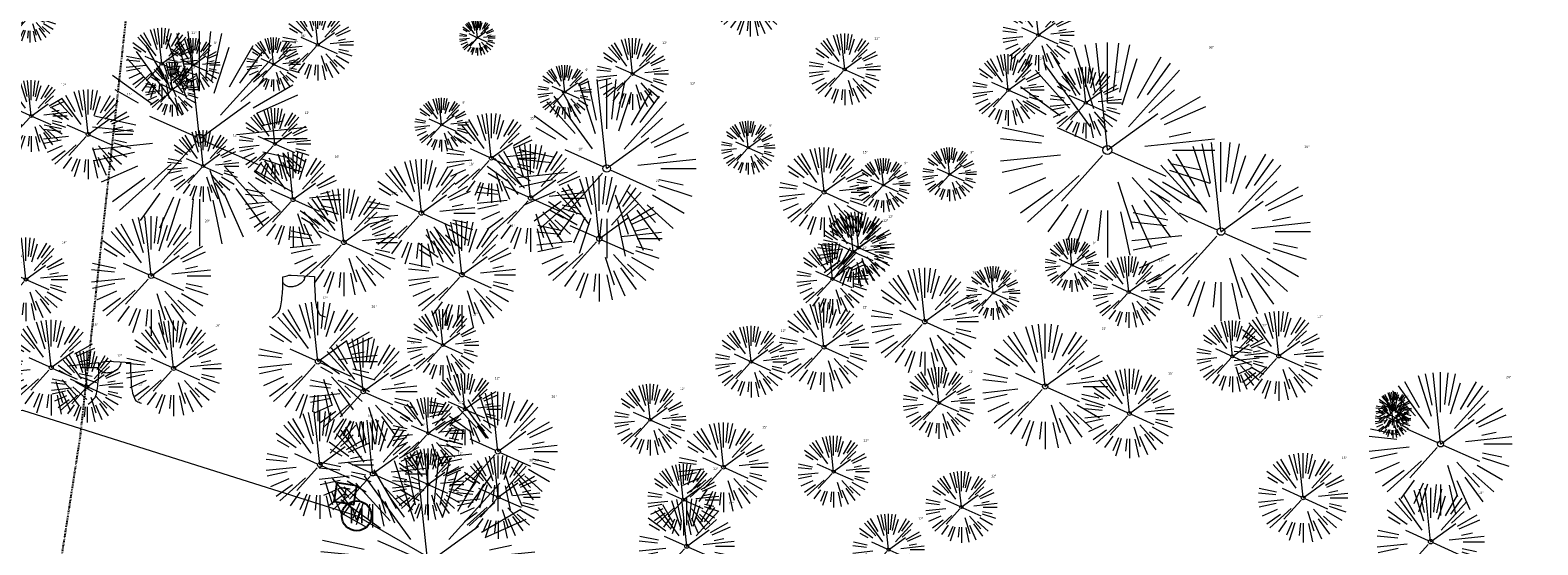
# Model space of a CAD drawing. Header units: feet. Extents: x 1133447 to 1140710, y 647622 to 649877.
# Tile 81 of 84: x 1134967 to 1135219, y 649293 to 649379. Entities that reach past the tile are written whole.
import ezdxf
from ezdxf.enums import TextEntityAlignment as Align
from ezdxf.lldxf.tags import DXFTag

# ---------------------------------------------------------------- set-up
doc = ezdxf.new("R2010")
doc.units = ezdxf.units.FT
doc.header["$MEASUREMENT"] = 0
doc.linetypes.add('DIVIDE2', pattern=[0.625, 0.25, -0.125, 0, -0.125, 0, -0.125])
for name, color, linetype in [('G-XREF', 7, 'Continuous'), ('V-FLOOD-PLAIN', 2, 'DIVIDE2'), ('V-UTIL-POWR-STRC', 1, 'Continuous')]:
    doc.layers.add(name, color=color, linetype=linetype)
for name, color, linetype, lineweight in [('V-SITE-VEGE', 8, 'Continuous', 18), ('V-SITE-VEGE-TEXT', 8, 'Continuous', 18), ('V-UTIL-POWR-LINE-UNDR', 8, 'EXIST_PROP POWER UNDERGROUND LINE 1', 15)]:
    doc.layers.add(name, color=color, linetype=linetype, lineweight=lineweight)
doc.styles.add('SEI-Dim & Leader', font='tahoma.ttf')
doc.styles.get("Standard").update_dxf_attribs({"font": 'arial.ttf'})
tags = doc.linetypes.add('EXIST_PROP POWER UNDERGROUND LINE 1', pattern='A,1.5,-0.2,["P-UG",Standard,S=0.08,R=0,X=-0.1,Y=-0.04],-0.3', length=2).pattern_tags.tags
tags[6] = DXFTag(74, 10)

# ---------------------------------------------------------------- blocks, each defined once
blk = doc.blocks.new('V-SITE-Meter')
blk.add_circle((0, 0), 0.08)
at = {"style": 'SEI-Dim & Leader'}
blk.add_text('M', height=0.08, dxfattribs=at).set_placement((0, 0), align=Align.MIDDLE_CENTER)
blk = doc.blocks.new('*U956', base_point=(1135021.655, 649297.834))
at = {"xscale": 31.25, "yscale": 31.25, "zscale": 31.25}
blk.add_blockref('V-SITE-Meter', (1135021.655, 649297.834), dxfattribs=at)
blk = doc.blocks.new('V-SITE-VEGE-Coniferious Tree 2')
at = {"color": 0, "linetype": 'ByBlock'}
for p, q in [((-0.0003, 0.0026), (-0.0523, 0.4973)), ((0, 0.2219), (0, 0.5)), ((0.0289, 0.2753), (0.0522, 0.4973)), ((-0.146, 0.2528), (-0.25, 0.433)), ((-0.0626, 0.1926), (-0.1545, 0.4755)), ((-0.0575, 0.2704), (-0.104, 0.4891)), ((0.0572, 0.2693), (0.1039, 0.4891)), ((0.0685, 0.211), (0.1382, 0.4256)), ((0.1391, 0.2411), (0.25, 0.433)), ((-0.1757, 0.1951), (-0.3346, 0.3716)), ((-0.0791, 0.1089), (-0.2939, 0.4045)), ((0.0978, 0.1086), (0.3345, 0.3716)), ((0.1869, 0.2573), (0.2939, 0.4045)), ((-0.2201, 0.1599), (-0.4046, 0.2939)), ((0.192, 0.1729), (0.3116, 0.2806)), ((-0.2844, 0.1642), (-0.3931, 0.227)), ((0.2488, 0.1436), (0.433, 0.25)), ((-0.0009, -0.0007), (0.235, 0.1707)), ((0.2659, 0.1184), (0.4568, 0.2034)), ((-0.2961, 0.0629), (-0.4891, 0.1039)), ((-0.0199, 0.0089), (-0.2319, 0.1032)), ((0.2873, 0.0611), (0.3885, 0.0826)), ((-0.306, 0.0322), (-0.4973, 0.0523)), ((0.1731, 0.0182), (0.4972, 0.0523)), ((0.3025, 0), (0.5, 0)), ((-0.2183, -0.0229), (-0.4973, -0.0523)), ((-0.3022, -0.0642), (-0.4891, -0.1039)), ((-0.023, -0.0255), (-0.2138, -0.2374)), ((0.0185, -0.0083), (0.272, -0.1211)), ((0.2936, -0.0624), (0.4274, -0.0908)), ((-0.2881, -0.1283), (-0.4568, -0.2034)), ((-0.132, -0.1189), (-0.3716, -0.3346)), ((0.1144, -0.1271), (0.2718, -0.3019)), ((0.2891, -0.094), (0.4755, -0.1545)), ((-0.2545, -0.1849), (-0.4046, -0.2939)), ((0.0478, -0.1473), (0.1192, -0.3671)), ((0.2254, -0.2029), (0.3716, -0.3346)), ((0.2555, -0.1475), (0.433, -0.25)), ((-0.1843, -0.2536), (-0.2767, -0.3808)), ((-0.1214, -0.2725), (-0.1856, -0.4168)), ((-0.091, -0.2799), (-0.1545, -0.4755)), ((0.1131, -0.2541), (0.2033, -0.4568)), ((0.1689, -0.2325), (0.2939, -0.4045)), ((-0.0297, -0.2818), (-0.0443, -0.4216)), ((0, -0.2818), (0, -0.5)), ((0.061, -0.2873), (0.1039, -0.4891))]:
    blk.add_line(p, q, dxfattribs=at)
blk.add_circle((0, 0), 0.0208)
blk = doc.blocks.new('V-SITE-VEGE-Stump')
for points in [[(-0.1229, -0.0143, 0.052613), (-0.0986, 0.0077, 0.106195), (-0.0905, 0.0219, 0.044862), (-0.0837, 0.0527, 0.020074), (-0.0776, 0.1229, 0.011675), (-0.0773, 0.1364, 0.007866), (-0.0776, 0.1565)], [(-0.0776, 0.1565, -0.027668), (-0.0534, 0.1634, -0.067978), (-0.0432, 0.1643), (0.0086, 0.1616), (0.054, 0.1591)], [(0.0151, 0.1613, -0.082864), (0.0081, 0.142, -0.111324), (-0.0021, 0.1306, -0.039313), (-0.0159, 0.1223, -0.049197), (-0.028, 0.1177, -0.066002), (-0.0447, 0.1155, -0.070187), (-0.0604, 0.1177, -0.114859), (-0.0685, 0.1223, -0.075938), (-0.0773, 0.1332)], [(0.054, 0.1591, 0.004334), (0.0538, 0.1369, 0.008344), (0.054, 0.1254), (0.0561, 0.0762, 0.046252), (0.0624, 0.0317, 0.069625), (0.0733, 0.0038, 0.149725), (0.0794, -0.002, 0.058523), (0.0992, -0.0091)]]:
    blk.add_lwpolyline(points, format="xyb")
blk = doc.blocks.new('V-UTIL-POWR-TRANS')
blk.add_lwpolyline([(-0.075, 0.075), (0.075, 0.075), (0.075, -0.075), (-0.075, -0.075)], close=True)
at = {"style": 'SEI-Dim & Leader'}
blk.add_text('T', height=0.09, dxfattribs=at).set_placement((0, 0), align=Align.MIDDLE_CENTER)
blk = doc.blocks.new('*U1009', base_point=(1135021.655, 649297.834))
at = {"xscale": 31.25, "yscale": 31.25, "zscale": 31.25}
blk.add_blockref('V-SITE-Meter', (1135021.655, 649297.834), dxfattribs=at)
blk = doc.blocks.new('C_XBASE-PACTOLA_02403811')
at = {"layer": 'V-FLOOD-PLAIN', "flags": 128}
blk.add_lwpolyline([(1134914.78, 649486.68), (1134964.91, 649449.91), (1134986.13, 649409.61), (1134975.35, 649311.08), (1134958.92, 649205.06), (1134955.56, 649145.24), (1134964.04, 649110.86), (1134999.27, 649088), (1135032.63, 649078.28), (1135064.17, 649081.71), (1135129.22, 649125.04), (1135225.74, 649171.74), (1135337.32, 649207.17), (1135395.2, 649212.43)], dxfattribs=at)
at = {"layer": 'V-UTIL-POWR-LINE-UNDR', "flags": 128}
blk.add_lwpolyline([(1134480.13, 648231.49), (1134495, 648496.17), (1134496.35, 648566.44), (1134464.63, 648641.53), (1134459.68, 648691.6), (1134473.79, 648747.28), (1134487.67, 648772.88), (1134492.62, 648802.57), (1134496.09, 648841.02), (1134500.8, 648860.32), (1134494.59, 648928.38), (1134495.61, 649027.12), (1134495.96, 649106.74), (1134599.22, 649131.5), (1134637.55, 649168.54), (1134656.34, 649214.88), (1134694.64, 649279.09), (1134746.48, 649319.73), (1134803.11, 649342.85), (1134848.62, 649349.48), (1134877.8, 649337.9), (1134908.97, 649315.13), (1134965.72, 649315.53), (1135021.66, 649297.83), (1135074.57, 649267.3), (1135109.81, 649210.95), (1135119.86, 649164.36), (1135144.6, 649102.15)], dxfattribs=at)
at = {"layer": 'V-SITE-VEGE', "rotation": 8.537736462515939e-07}
for p, xscale, yscale, zscale in [((1135087.55, 649384.1), 11.99985504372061, 11.99985504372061, 11.99985504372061), ((1135015.15, 649376.71), 11.99985504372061, 11.99985504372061, 11.99985504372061), ((1135135.77, 649378.34), 11.99985504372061, 11.99985504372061, 11.99985504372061), ((1135041.86, 649377.9), 5.999927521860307, 5.999927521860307, 5.999927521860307), ((1134989.02, 649373.53), 11.99985504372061, 11.99985504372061, 11.99985504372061), ((1135067.83, 649371.84), 11.99985504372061, 11.99985504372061, 11.99985504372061), ((1135103.35, 649372.58), 11.99985504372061, 11.99985504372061, 11.99985504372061), ((1135130.74, 649369.15), 11.99985504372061, 11.99985504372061, 11.99985504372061), ((1135143.71, 649367), 11.99985504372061, 11.99985504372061, 11.99985504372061), ((1134967.19, 649364.79), 11.99985504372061, 11.99985504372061, 11.99985504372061), ((1135007.96, 649360.11), 11.99985504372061, 11.99985504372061, 11.99985504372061), ((1134995.96, 649356.39), 11.99985504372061, 11.99985504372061, 11.99985504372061), ((1135011, 649350.8), 15.99980672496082, 15.99980672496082, 15.99980672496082), ((1135104.79, 649342.06), 11.99985504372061, 11.99985504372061, 11.99985504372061), ((1135105.67, 649342.75), 11.99985504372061, 11.99985504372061, 11.99985504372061), ((1135101.3, 649337.51), 11.99985504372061, 11.99985504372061, 11.99985504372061), ((1135150.89, 649335.32), 11.99985504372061, 11.99985504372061, 11.99985504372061), ((1135036.1, 649326.43), 11.99985504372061, 11.99985504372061, 11.99985504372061), ((1134970.52, 649322.66), 15.99980672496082, 15.99980672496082, 15.99980672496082), ((1134991.02, 649322.53), 15.99980672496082, 15.99980672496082, 15.99980672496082), ((1135087.67, 649323.64), 11.99985504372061, 11.99985504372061, 11.99985504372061), ((1135168.25, 649324.54), 11.99985504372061, 11.99985504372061, 11.99985504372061), ((1134976.56, 649319.46), 11.99985504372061, 11.99985504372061, 11.99985504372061), ((1135119.12, 649316.74), 11.99985504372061, 11.99985504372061, 11.99985504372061), ((1135203.09, 649309.87), 23.99971008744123, 23.99971008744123, 23.99971008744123), ((1135039.79, 649315.68), 11.99985504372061, 11.99985504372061, 11.99985504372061), ((1135070.8, 649313.92), 11.99985504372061, 11.99985504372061, 11.99985504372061), ((1135033.64, 649311.66), 11.99985504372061, 11.99985504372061, 11.99985504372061), ((1135195.12, 649313.89), 5.999927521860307, 5.999927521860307, 5.999927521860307), ((1135195.25, 649315.57), 5.999927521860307, 5.999927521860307, 5.999927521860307), ((1135101.5, 649305.25), 11.99985504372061, 11.99985504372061, 11.99985504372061), ((1135033.6, 649303.09), 11.99985504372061, 11.99985504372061, 11.99985504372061), ((1135076.34, 649300.52), 11.99985504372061, 11.99985504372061, 11.99985504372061), ((1135122.88, 649299.3), 11.99985504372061, 11.99985504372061, 11.99985504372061), ((1135076.91, 649292.73), 15.99980672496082, 15.99980672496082, 15.99980672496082), ((1135110.68, 649292.17), 11.99985504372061, 11.99985504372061, 11.99985504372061)]:
    blk.add_blockref('V-SITE-VEGE-Coniferious Tree 2', p, dxfattribs=dict(at, xscale=xscale, yscale=yscale, zscale=zscale))
at = {"layer": 'V-SITE-VEGE'}
for name, p, xscale, yscale, zscale in [('V-SITE-VEGE-Coniferious Tree 2', (1134966.96, 649381.6), 8.999891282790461, 8.999891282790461, 8.999891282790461), ('V-SITE-VEGE-Coniferious Tree 2', (1134995.36, 649361.01), 35.99956513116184, 35.99956513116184, 35.99956513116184), ('V-SITE-VEGE-Coniferious Tree 2', (1134994.3, 649373.33), 8.999891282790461, 8.999891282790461, 8.999891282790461), ('V-SITE-VEGE-Coniferious Tree 2', (1135007.75, 649373.44), 8.999891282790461, 8.999891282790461, 8.999891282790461), ('V-SITE-VEGE-Coniferious Tree 2', (1135147.33, 649359.08), 35.99956513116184, 35.99956513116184, 35.99956513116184), ('V-SITE-VEGE-Coniferious Tree 2', (1134990.77, 649369.22), 8.999891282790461, 8.999891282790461, 8.999891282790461), ('V-SITE-VEGE-Coniferious Tree 2', (1135056.48, 649368.81), 8.999891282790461, 8.999891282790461, 8.999891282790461), ('V-SITE-VEGE-Coniferious Tree 2', (1135063.51, 649356), 29.99963760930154, 29.99963760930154, 29.99963760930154), ('V-SITE-VEGE-Coniferious Tree 2', (1134976.7, 649361.72), 14.99981880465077, 14.99981880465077, 14.99981880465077), ('V-SITE-VEGE-Coniferious Tree 2', (1135035.88, 649363.32), 8.999891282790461, 8.999891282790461, 8.999891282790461), ('V-SITE-VEGE-Coniferious Tree 2', (1135044.2, 649357.72), 14.99981880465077, 14.99981880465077, 14.99981880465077), ('V-SITE-VEGE-Coniferious Tree 2', (1135087.2, 649359.47), 8.999891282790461, 8.999891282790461, 8.999891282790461), ('V-SITE-VEGE-Coniferious Tree 2', (1135050.77, 649351.05), 17.99978256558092, 17.99978256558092, 17.99978256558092), ('V-SITE-VEGE-Coniferious Tree 2', (1135166.33, 649345.43), 29.99963760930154, 29.99963760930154, 29.99963760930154), ('V-SITE-VEGE-Coniferious Tree 2', (1135032.49, 649348.54), 17.99978256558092, 17.99978256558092, 17.99978256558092), ('V-SITE-VEGE-Coniferious Tree 2', (1135099.89, 649352.03), 14.99981880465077, 14.99981880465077, 14.99981880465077), ('V-SITE-VEGE-Coniferious Tree 2', (1135109.83, 649353.2), 8.999891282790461, 8.999891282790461, 8.999891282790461), ('V-SITE-VEGE-Coniferious Tree 2', (1135120.91, 649355.02), 8.999891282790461, 8.999891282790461, 8.999891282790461), ('V-SITE-VEGE-Coniferious Tree 2', (1135062.27, 649344.25), 20.99974632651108, 20.99974632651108, 20.99974632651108), ('V-SITE-VEGE-Coniferious Tree 2', (1135019.5, 649343.63), 17.99978256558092, 17.99978256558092, 17.99978256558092), ('V-SITE-VEGE-Coniferious Tree 2', (1134987.24, 649338), 19.99975840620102, 19.99975840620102, 19.99975840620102), ('V-SITE-VEGE-Coniferious Tree 2', (1135039.27, 649338.21), 17.99978256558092, 17.99978256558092, 17.99978256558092), ('V-SITE-VEGE-Coniferious Tree 2', (1134966.3, 649337.42), 13.99983088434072, 13.99983088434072, 13.99983088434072), ('V-SITE-VEGE-Coniferious Tree 2', (1135141.39, 649339.82), 8.999891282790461, 8.999891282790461, 8.999891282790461), ('V-SITE-VEGE-Coniferious Tree 2', (1135128.21, 649335.13), 8.999891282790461, 8.999891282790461, 8.999891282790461), ('V-SITE-VEGE-Stump', (1135012.44, 649331.52), 40.31522404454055, 40.31522404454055, 40.31522404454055), ('V-SITE-VEGE-Coniferious Tree 2', (1135116.75, 649330.35), 17.99978256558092, 17.99978256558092, 17.99978256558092), ('V-SITE-VEGE-Coniferious Tree 2', (1135015.17, 649323.67), 19.99975840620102, 19.99975840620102, 19.99975840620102), ('V-SITE-VEGE-Coniferious Tree 2', (1135099.88, 649326.07), 14.99981880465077, 14.99981880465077, 14.99981880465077), ('V-SITE-VEGE-Coniferious Tree 2', (1135176, 649324.58), 14.99981880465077, 14.99981880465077, 14.99981880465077), ('V-SITE-VEGE-Coniferious Tree 2', (1135136.89, 649319.5), 20.99974632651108, 20.99974632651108, 20.99974632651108), ('V-SITE-VEGE-Coniferious Tree 2', (1135022.76, 649318.66), 17.99978256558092, 17.99978256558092, 17.99978256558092), ('V-SITE-VEGE-Stump', (1134981.64, 649317.09), 40.31522404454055, 40.31522404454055, 40.31522404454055), ('V-SITE-VEGE-Coniferious Tree 2', (1135151.01, 649314.97), 14.99981880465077, 14.99981880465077, 14.99981880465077), ('V-SITE-VEGE-Coniferious Tree 2', (1135045.3, 649308.6), 19.99975840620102, 19.99975840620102, 19.99975840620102), ('V-SITE-VEGE-Coniferious Tree 2', (1135015.48, 649306.35), 17.99978256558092, 17.99978256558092, 17.99978256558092), ('V-SITE-VEGE-Coniferious Tree 2', (1135024.33, 649304.88), 17.99978256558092, 17.99978256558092, 17.99978256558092), ('V-SITE-VEGE-Coniferious Tree 2', (1135083.06, 649305.97), 14.99981880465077, 14.99981880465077, 14.99981880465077), ('V-SITE-VEGE-Coniferious Tree 2', (1135033.57, 649289.95), 35.99956513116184, 35.99956513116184, 35.99956513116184), ('V-SITE-VEGE-Coniferious Tree 2', (1135045.37, 649300.96), 13.99983088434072, 13.99983088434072, 13.99983088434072), ('V-SITE-VEGE-Coniferious Tree 2', (1135180.09, 649300.84), 14.99981880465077, 14.99981880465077, 14.99981880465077), ('V-SITE-VEGE-Coniferious Tree 2', (1135201.44, 649293.5), 17.99978256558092, 17.99978256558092, 17.99978256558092)]:
    blk.add_blockref(name, p, dxfattribs=dict(at, xscale=xscale, yscale=yscale, zscale=zscale))
at = {"layer": 'V-UTIL-POWR-STRC', "xscale": 22, "yscale": 22, "zscale": 22, "rotation": 351.2702864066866}
blk.add_blockref('V-UTIL-POWR-TRANS', (1135019.75, 649301.55), dxfattribs=at)
at = {"layer": 'V-UTIL-POWR-STRC'}
for name in ['*U956', '*U1009']:
    blk.add_blockref(name, (1135021.66, 649297.83), dxfattribs=at)
at = {"layer": 'V-UTIL-POWR-STRC', "xscale": 31.25, "yscale": 31.25, "zscale": 31.25}
blk.add_blockref('V-SITE-Meter', (1135021.66, 649297.83), dxfattribs=at)
at = {"layer": 'V-SITE-VEGE-TEXT', "char_height": 0.4, "attachment_point": 7, "style": 'SEI-Dim & Leader'}
for s, insert in [('12"', (1134994, 649378.53)), ('9"', (1134997.79, 649376.83)), ('9"', (1135011.24, 649376.94)), ('36"', (1135012.31, 649378.01)), ('12"', (1135072.81, 649376.84)), ('12"', (1135108.33, 649377.58)), ('36"', (1135164.28, 649376.08)), ('9"', (1134994.26, 649372.72)), ('9"', (1135059.96, 649372.31)), ('12"', (1135135.72, 649374.15)), ('12"', (1135148.69, 649372)), ('12"', (1134972.17, 649369.79)), ('30"', (1135077.47, 649370)), ('15"', (1134983.18, 649368.22)), ('9"', (1135039.37, 649366.82)), ('12"', (1135012.94, 649365.11)), ('15"', (1135050.68, 649364.22)), ('9"', (1135090.69, 649362.97)), ('12"', (1135000.95, 649361.39)), ('18"', (1135058.75, 649359.05)), ('30"', (1135180.29, 649359.43)), ('16"', (1135017.97, 649357.8)), ('18"', (1135040.46, 649356.54)), ('15"', (1135106.37, 649358.53)), ('9"', (1135113.32, 649356.7)), ('9"', (1135124.4, 649358.52)), ('18"', (1135027.48, 649351.63)), ('21"', (1135071.74, 649353.75)), ('20"', (1134996.22, 649347)), ('12"', (1135109.78, 649347.06)), ('12"', (1135110.65, 649347.75)), ('18"', (1135047.24, 649346.21)), ('14"', (1134972.28, 649343.42)), ('12"', (1135106.29, 649342.51)), ('9"', (1135144.88, 649343.32)), ('12"', (1135155.87, 649340.32)), ('18"', (1135124.73, 649338.35)), ('9"', (1135131.7, 649338.63)), ('12"', (1135015.92, 649334.12)), ('20"', (1135024.14, 649332.67)), ('12"', (1135041.08, 649331.43)), ('15"', (1135106.35, 649332.57)), ('16"', (1134977.5, 649329.66)), ('16"', (1134998, 649329.53)), ('21"', (1135146.36, 649329)), ('12"', (1135173.23, 649329.54)), ('15"', (1135182.47, 649331.08)), ('18"', (1135030.74, 649326.66)), ('12"', (1135092.65, 649328.64)), ('12"', (1134981.55, 649324.46)), ('12"', (1135124.1, 649321.74)), ('15"', (1135157.49, 649321.47)), ('12"', (1134985.11, 649319.69)), ('12"', (1135044.77, 649320.68)), ('12"', (1135075.78, 649318.92)), ('24"', (1135214.06, 649320.87)), ('12"', (1135038.63, 649316.66)), ('20"', (1135054.27, 649317.6)), ('6"', (1135197.24, 649317.57)), ('18"', (1135023.46, 649314.35)), ('6"', (1135197.12, 649315.89)), ('18"', (1135032.3, 649312.88)), ('15"', (1135089.54, 649312.47)), ('12"', (1135106.49, 649310.25)), ('12"', (1135038.59, 649308.09)), ('36"', (1135050.52, 649306.95)), ('14"', (1135051.35, 649306.96)), ('15"', (1135186.57, 649307.34)), ('12"', (1135081.32, 649305.52)), ('12"', (1135127.86, 649304.3)), ('18"', (1135209.42, 649301.5)), ('16"', (1135083.89, 649299.73)), ('12"', (1135115.66, 649297.17))]:
    blk.add_mtext(s, dxfattribs=dict(at, insert=insert))

msp = doc.modelspace()

# ---------------------------------------------------------------- block references
at = {"layer": 'G-XREF'}
msp.add_blockref('C_XBASE-PACTOLA_02403811', (0, 0), dxfattribs=at)

doc.saveas('drawing.dxf')
